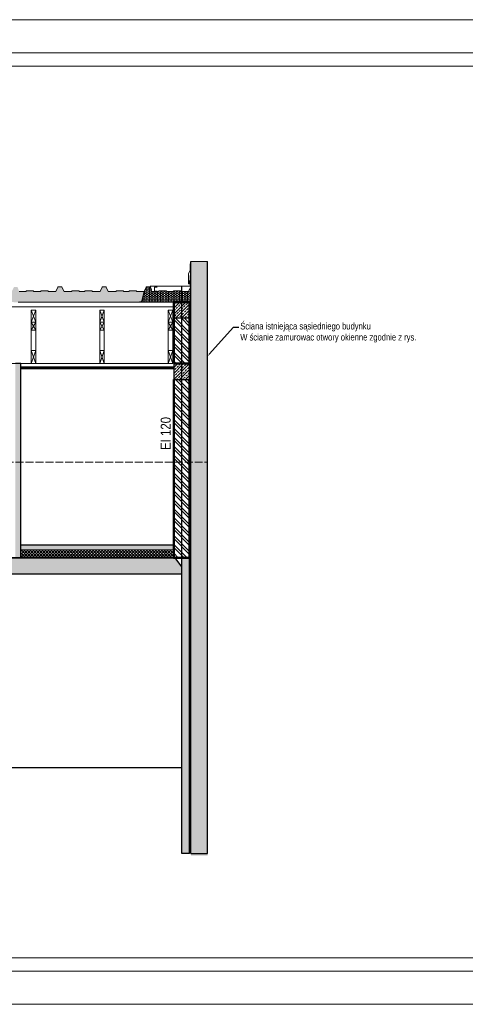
# Model space of a CAD drawing. Header units: millimetres. Extents: x 17147 to 52214, y -18116 to -4632.
# Tile 163 of 186: x 42768 to 43440, y -13916 to -12431. Entities that reach past the tile are written whole.
import ezdxf
from ezdxf import colors
from ezdxf.entities.mleader import LeaderData, LeaderLine
from ezdxf.math import Vec2, Vec3

# ---------------------------------------------------------------- set-up
doc = ezdxf.new("R2010")
doc.units = ezdxf.units.MM
doc.linetypes.add('ACAD_ISO02W100', pattern=[15, 12, -3])
doc.linetypes.add('ACAD_ISO05W100', pattern=[33, 24, -3, 0, -3, 0, -3])
for name, color, linetype, lineweight in [('A-ciekie', 161, 'Continuous', 9), ('A-konstrukcja-drewno', 134, 'Continuous', 20), ('A-konstrukcja-żelbet', 130, 'Continuous', 30), ('A-kreskowanie', 253, 'Continuous', 0), ('A-opis', 130, 'Continuous', 9), ('A-sciana_osłonowa', 152, 'Continuous', 15), ('A_p_poż', 7, 'Continuous', 0), ('A_SCIANA_ISTN', 253, 'Continuous', 25), ('A_SCIANA_PROJ_KONSTRUKCJA', 3, 'Continuous', 50), ('A_SCINAN_PROJ_DZIALOWA', 5, 'Continuous', 30), ('A_w_widoku', 253, 'Continuous', 13), ('elewacja_kolor', 253, 'Continuous', 0)]:
    doc.layers.add(name, color=color, linetype=linetype, lineweight=lineweight)
for name, color, linetype, lineweight, true_color in [('A_CIENKA_WARSTWY', 7, 'Continuous', 15, 0x3a3a92), ('A_SCIANA DO WYBURZENIA', 7, 'ACAD_ISO02W100', 18, 0xf7833b), ('r-ramka', 7, 'Continuous', 0, 0x727169), ('S_KRESKOWANIE_SC_ISTN', 7, 'Continuous', 0, 0x878787)]:
    doc.layers.add(name, color=color, linetype=linetype, lineweight=lineweight, true_color=true_color)
doc.styles.get("Standard").update_dxf_attribs({"font": 'ARIALN.TTF'})

msp = doc.modelspace()

# ---------------------------------------------------------------- hatches: boundary and pattern name
at = {"layer": 'A-kreskowanie', "true_color": 0xe06f1f}
h = msp.add_hatch(dxfattribs=at)
h.set_pattern_fill('HONEY', color=32, scale=0.5)
h.set_pattern_definition([(0, (2797.5111, -579.1227), (2.38125, 1.374815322), [1.5875, -3.175]), (120, (2797.5111, -579.1227), (-2.381249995, 1.37481533), [1.5875, -3.175]), (60, (2797.5111, -579.1227), (5e-09, 2.749630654), [-3.175, 1.5875])])
h.paths.add_polyline_path([(42956, -12840.8), (42944.9, -12840.8), (42943.9, -12839.8), (42933.8, -12839.8), (42932.8, -12840.8), (42929, -12840.8), (42925.2, -12840.8), (42924.2, -12839.8), (42914.1, -12839.8), (42913.1, -12840.8), (42901.9, -12840.8), (42898.8, -12834), (42898.5, -12833.8), (42892.8, -12833.8), (42892.5, -12834), (42889.4, -12840.8), (42878.3, -12840.8), (42877.3, -12839.8), (42867.2, -12839.8), (42866.2, -12840.8), (42862.3, -12840.8), (42858.5, -12840.8), (42857.5, -12839.8), (42847.4, -12839.8), (42846.4, -12840.8), (42835.3, -12840.8), (42832.1, -12834), (42831.9, -12833.8), (42826.2, -12833.8), (42825.9, -12834), (42822.7, -12840.8), (42811.6, -12840.8), (42810.6, -12839.8), (42800.5, -12839.8), (42799.5, -12840.8), (42789.9, -12840.8), (42788.9, -12839.8), (42778.8, -12839.8), (42777.8, -12840.8), (42767.6, -12840.8), (42765.1, -12834), (42764.8, -12833.8), (42759.8, -12833.8), (42759.6, -12834), (42759.3, -12834.6, -0.747137), (42758.9, -12835.5), (42756.3, -12840.9), (42752.1, -12856.8), (42752.8, -12856.8), (42752.8, -12856.6), (42759.5, -12856.6), (42759.5, -12856.8), (42766.1, -12856.8), (42766.1, -12856.6), (42772.8, -12856.6), (42772.8, -12856.8), (42779.5, -12856.8), (42779.5, -12856.6), (42786.1, -12856.6), (42786.1, -12856.8), (42792.8, -12856.8), (42792.8, -12856.6), (42799.5, -12856.6), (42799.5, -12856.8), (42806.1, -12856.8), (42806.1, -12856.6), (42812.8, -12856.6), (42812.8, -12856.8), (42819.5, -12856.8), (42819.5, -12856.6), (42826.1, -12856.6), (42826.1, -12856.8), (42832.8, -12856.8), (42832.8, -12856.6), (42839.5, -12856.6), (42839.5, -12856.8), (42846.1, -12856.8), (42846.1, -12856.6), (42852.8, -12856.6), (42852.8, -12856.8), (42859.5, -12856.8), (42859.5, -12856.6), (42866.1, -12856.6), (42866.1, -12856.8), (42872.8, -12856.8), (42872.8, -12856.6), (42879.5, -12856.6), (42879.5, -12856.8), (42886.1, -12856.8), (42886.1, -12856.6), (42892.8, -12856.6), (42892.8, -12856.8), (42899.5, -12856.8), (42899.5, -12856.6), (42906.1, -12856.6), (42906.1, -12856.8), (42912.8, -12856.8), (42912.8, -12856.6), (42919.5, -12856.6), (42919.5, -12856.8), (42926.1, -12856.8), (42926.1, -12856.6), (42932.8, -12856.6), (42932.8, -12856.8), (42939.5, -12856.8), (42939.5, -12856.6), (42946.1, -12856.6), (42946.1, -12856.8), (42948.8, -12856.8), (42949.4, -12856.4), (42951.7, -12856.4), (42951.9, -12856.2), (42952.4, -12854.4)])
h = msp.add_hatch(dxfattribs=at)
h.set_pattern_fill('HONEY', color=32, scale=0.5)
h.set_pattern_definition([(0, (2997.5111, -579.1227), (2.38125, 1.374815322), [1.5875, -3.175]), (120, (2997.5111, -579.1227), (-2.381249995, 1.37481533), [1.5875, -3.175]), (60, (2997.5111, -579.1227), (5e-09, 2.749630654), [-3.175, 1.5875])])
edge = h.paths.add_edge_path()
edge.add_line((43026.5, -12856.8), (43026.5, -12833.8))
edge.add_line((43026.5, -12833.8), (43026.2, -12833.8))
edge.add_line((43026.2, -12833.8), (43025.9, -12834))
edge.add_line((43025.9, -12834), (43022.7, -12840.8))
edge.add_line((43022.7, -12840.8), (43011.6, -12840.8))
edge.add_line((43011.6, -12840.8), (43010.6, -12839.8))
edge.add_line((43010.6, -12839.8), (43000.5, -12839.8))
edge.add_line((43000.5, -12839.8), (42999.5, -12840.8))
edge.add_line((42999.5, -12840.8), (42989.9, -12840.8))
edge.add_line((42989.9, -12840.8), (42988.9, -12839.8))
edge.add_line((42988.9, -12839.8), (42978.8, -12839.8))
edge.add_line((42978.8, -12839.8), (42977.8, -12840.8))
edge.add_line((42977.8, -12840.8), (42967.6, -12840.8))
edge.add_line((42967.6, -12840.8), (42965.1, -12834))
edge.add_line((42965.1, -12834), (42964.8, -12833.8))
edge.add_line((42964.8, -12833.8), (42959.8, -12833.8))
edge.add_line((42959.8, -12833.8), (42959.6, -12834))
edge.add_line((42959.6, -12834), (42959.3, -12834.6))
edge.add_arc((42958.9, -12835), 0.5, -98.5295, 48.5295, ccw=False)
edge.add_line((42958.9, -12835.5), (42956.3, -12840.9))
edge.add_line((42956.3, -12840.9), (42952.1, -12856.8))
edge.add_line((42952.1, -12856.8), (42952.8, -12856.8))
edge.add_line((42952.8, -12856.8), (42952.8, -12856.6))
edge.add_line((42952.8, -12856.6), (42959.5, -12856.6))
edge.add_line((42959.5, -12856.6), (42959.5, -12856.8))
edge.add_line((42959.5, -12856.8), (42966.1, -12856.8))
edge.add_line((42966.1, -12856.8), (42966.1, -12856.6))
edge.add_line((42966.1, -12856.6), (42972.8, -12856.6))
edge.add_line((42972.8, -12856.6), (42972.8, -12856.8))
edge.add_line((42972.8, -12856.8), (42979.5, -12856.8))
edge.add_line((42979.5, -12856.8), (42979.5, -12856.6))
edge.add_line((42979.5, -12856.6), (42986.1, -12856.6))
edge.add_line((42986.1, -12856.6), (42986.1, -12856.8))
edge.add_line((42986.1, -12856.8), (42992.8, -12856.8))
edge.add_line((42992.8, -12856.8), (42992.8, -12856.6))
edge.add_line((42992.8, -12856.6), (42999.5, -12856.6))
edge.add_line((42999.5, -12856.6), (42999.5, -12856.8))
edge.add_line((42999.5, -12856.8), (43006.1, -12856.8))
edge.add_line((43006.1, -12856.8), (43006.1, -12856.6))
edge.add_line((43006.1, -12856.6), (43012.8, -12856.6))
edge.add_line((43012.8, -12856.6), (43012.8, -12856.8))
edge.add_line((43012.8, -12856.8), (43019.5, -12856.8))
edge.add_line((43019.5, -12856.8), (43019.5, -12856.6))
edge.add_line((43019.5, -12856.6), (43026.1, -12856.6))
edge.add_line((43026.1, -12856.6), (43026.1, -12856.8))
edge.add_line((43026.1, -12856.8), (43026.5, -12856.8))
at = {"layer": 'A-kreskowanie'}
h = msp.add_hatch(dxfattribs=at)
h.set_pattern_fill('DASH', color=256, scale=0.5, angle=45)
h.set_pattern_definition([(45, (8015.4966, 1438), (2e-16, 2.24506403), [1.5875, -1.5875])])
h.paths.add_polyline_path([(43000.5, -13223.5), (42769.9, -13223.5), (42769.9, -13229.5), (43000.5, -13229.5)])
h = msp.add_hatch(dxfattribs=at)
h.set_pattern_fill('ANSI37', color=256, angle=-90)
h.set_pattern_definition([(315, (8015.4966, 1431), (2.24506403, 2.24506403), []), (45, (8015.4966, 1431), (-2.24506403, 2.24506403), [])])
h.paths.add_polyline_path([(43000.5, -13230.5), (42769.9, -13230.5), (42769.9, -13242.5), (43000.5, -13242.5)])
at = {"layer": 'A_SCIANA_PROJ_KONSTRUKCJA', "lineweight": 9, "true_color": 0x2ad533}
h = msp.add_hatch(dxfattribs=at)
h.set_pattern_fill('ANSI33', color=102)
h.paths.add_polyline_path([(43000.5, -12880.6), (43024.5, -12880.6), (43024.5, -12857.6), (43000.5, -12857.6)])
at = {"layer": 'A_SCIANA_PROJ_KONSTRUKCJA', "lineweight": 5, "true_color": 0xeb7500}
h = msp.add_hatch(dxfattribs=at)
h.set_pattern_fill('ANSI32', color=30, angle=-90)
h.set_pattern_definition([(315, (35.902, -47), (6.735192, 6.735192), []), (315, (35.902, -51.49), (6.735192, 6.735192), [])])
h.paths.add_polyline_path([(43024.5, -12880.6), (43000.5, -12880.6), (43000.5, -12949.5), (43024.5, -12949.5)])
at = {"layer": 'A_SCIANA_PROJ_KONSTRUKCJA', "lineweight": 9, "true_color": 0x2ad533}
h = msp.add_hatch(dxfattribs=at)
h.set_pattern_fill('ANSI33', color=102)
h.paths.add_polyline_path([(43000.5, -12973.5), (43024.5, -12973.5), (43024.5, -12950.5), (43000.5, -12950.5)])
at = {"layer": 'A_SCIANA_PROJ_KONSTRUKCJA', "lineweight": 5, "true_color": 0xeb7500}
h = msp.add_hatch(dxfattribs=at)
h.set_pattern_fill('ANSI32', color=30, angle=-90)
h.set_pattern_definition([(315, (35.902, -54), (6.735192, 6.735192), []), (315, (35.902, -58.49), (6.735192, 6.735192), [])])
h.paths.add_polyline_path([(43024.5, -12973.5), (43000.5, -12973.5), (43000.5, -13242.5), (43024.5, -13242.5)])
at = {"layer": 'A_SCINAN_PROJ_DZIALOWA', "lineweight": 9, "true_color": 0x27773c, "transparency": 33554610}
h = msp.add_hatch(dxfattribs=at)
h.set_pattern_fill('GAZOBETON S100 ISO 1J', color=97, pattern_type=2)
h.set_pattern_definition([(15, (-1.139, -4.25), (3.882286, 14.4888864), [1.46647, -13.53353]), (15, (0.657, -2.453), (3.882286, 14.4888864), [1.46647, -13.53353]), (15, (-1.796, -1.796), (3.882286, 14.4888864), [1.46647, -13.53353]), (15, (0, 0), (3.882286, 14.4888864), [1.46647, -13.53353]), (15, (-2.453, 0.657), (3.882286, 14.4888864), [1.46647, -13.53353]), (75, (-2.833, -0.759), (-10.6066007, 10.6066014), [1.46647, -13.53353]), (75, (-2.176, -3.213), (-10.6066007, 10.6066014), [1.46647, -13.53353]), (75, (-0.38, -1.417), (-10.6066007, 10.6066014), [1.46647, -13.53353]), (75, (0.278, -3.87), (-10.6066007, 10.6066014), [1.46647, -13.53353]), (75, (2.074, -2.074), (-10.6066007, 10.6066014), [1.46647, -13.53353]), (315, (-2.176, -3.213), (14.4888866, 3.882285), [1.46647, -13.53353]), (315, (-2.833, -0.759), (14.4888866, 3.882285), [1.46647, -13.53353]), (315, (-0.38, -1.417), (14.4888866, 3.882285), [1.46647, -13.53353]), (315, (1.417, 0.38), (14.4888866, 3.882285), [1.46647, -13.53353]), (315, (-1.037, 1.037), (14.4888866, 3.882285), [1.46647, -13.53353]), (45, (0, 0), (4e-16, 4.49012806), [3.175, -3.175])])
h.paths.add_polyline_path([(42769.9, -12949.5), (42761.9, -12949.5), (42761.9, -13242.5), (42769.9, -13242.5)])
at = {"layer": 'S_KRESKOWANIE_SC_ISTN', "transparency": 33554559}
h = msp.add_hatch(color=256, dxfattribs=at)
h.dxf.hatch_style = 1
h.paths.add_polyline_path([(43051.5, -12795.3), (43026.5, -12795.3), (43026.5, -13691.5), (43051.5, -13691.5)])
h = msp.add_hatch(color=256, dxfattribs=at)
h.dxf.hatch_style = 1
h.paths.add_polyline_path([(43012.5, -13255.7), (43002.5, -13242.5), (43000.5, -13242.5), (42769.9, -13242.5), (41343.1, -13242.5), (41333.1, -13255.7), (41333.1, -13266.5), (42159.5, -13266.5), (42159.5, -13356.5), (42184.5, -13356.5), (42184.5, -13266.5), (43012.5, -13266.5)])
h = msp.add_hatch(color=256, dxfattribs=at)
h.dxf.hatch_style = 1
h.paths.add_polyline_path([(43024.5, -13242.5), (43012.5, -13242.5), (43012.5, -13277.5), (43012.5, -13688.5), (43024.5, -13688.5)])

# ---------------------------------------------------------------- linework, layer by layer
at = {"layer": 'A-ciekie'}
for points in [[(43025.5, -12798.9), (43025.5, -12808.4), (43022.9, -12814), (43022.9, -12829.2), (43024.3, -12829.2), (43024.3, -12823.9)], [(42965.2, -12832.8), (43025.5, -12832.8), (43025.5, -12816.4)], [(42975.8, -12833.9), (42971.3, -12833.9), (42971.3, -12840), (42975.7, -12840)]]:
    msp.add_lwpolyline(points, dxfattribs=at)
at = {"layer": 'A-konstrukcja-drewno', "lineweight": 9}
for points in [[(42785.8, -12868.6), (42792.8, -12868.6), (42792.8, -12898.9), (42785.8, -12898.9)], [(42888.9, -12868.6), (42895.9, -12868.6), (42895.9, -12898.9), (42888.9, -12898.9)], [(42992, -12868.6), (42999, -12868.6), (42999, -12898.9), (42992, -12898.9)], [(42785.8, -12929.5), (42792.8, -12929.5), (42792.8, -12949.5), (42785.8, -12949.5)], [(42888.9, -12929.5), (42895.9, -12929.5), (42895.9, -12949.5), (42888.9, -12949.5)], [(42992, -12929.5), (42999, -12929.5), (42999, -12949.5), (42992, -12949.5)]]:
    msp.add_lwpolyline(points, close=True, dxfattribs=at)
for points in [[(42792.8, -12868.6), (42785.8, -12886.7)], [(42792.8, -12886.7), (42785.8, -12868.6)], [(42895.9, -12868.6), (42888.9, -12886.7)], [(42895.9, -12886.7), (42888.9, -12868.6)], [(42999, -12868.6), (42992, -12886.7)], [(42999, -12886.7), (42992, -12868.6)], [(42785.8, -12886.7), (42792.8, -12886.7)], [(42792.8, -12886.7), (42785.8, -12898.9)], [(42792.8, -12898.9), (42785.8, -12886.7)], [(42888.9, -12886.7), (42895.9, -12886.7)], [(42895.9, -12886.7), (42888.9, -12898.9)], [(42895.9, -12898.9), (42888.9, -12886.7)], [(42992, -12886.7), (42999, -12886.7)], [(42999, -12886.7), (42992, -12898.9)], [(42999, -12898.9), (42992, -12886.7)], [(42792.8, -12929.5), (42785.8, -12949.5)], [(42792.8, -12949.5), (42785.8, -12929.5)], [(42895.9, -12929.5), (42888.9, -12949.5)], [(42895.9, -12949.5), (42888.9, -12929.5)], [(42999, -12929.5), (42992, -12949.5)], [(42999, -12949.5), (42992, -12929.5)]]:
    msp.add_lwpolyline(points, dxfattribs=at)
at = {"layer": 'A-konstrukcja-żelbet', "lineweight": 30}
for points in [[(43000.5, -12880.6), (43024.5, -12880.6), (43024.5, -12856.6), (43000.5, -12856.6)], [(43000.5, -12973.5), (43024.5, -12973.5), (43024.5, -12949.5), (43000.5, -12949.5)]]:
    msp.add_lwpolyline(points, close=True, dxfattribs=at)
at = {"layer": 'A-sciana_osłonowa'}
for p, q in [((42956.3, -12840.9), (42952.1, -12856.8)), ((42956, -12840.8), (42952.4, -12854.4))]:
    msp.add_line(p, q, dxfattribs=at)
for points in [[(42966.8, -12837.8), (42965.5, -12834), (42965.2, -12833.8), (42959.5, -12833.8), (42959.2, -12834), (42956, -12840.8), (42944.9, -12840.8), (42943.9, -12839.8), (42933.8, -12839.8), (42932.8, -12840.8), (42929, -12840.8), (42925.2, -12840.8), (42924.2, -12839.8), (42914.1, -12839.8), (42913.1, -12840.8), (42901.9, -12840.8), (42898.8, -12834), (42898.5, -12833.8), (42892.8, -12833.8), (42892.5, -12834), (42889.4, -12840.8), (42878.3, -12840.8), (42877.3, -12839.8), (42867.2, -12839.8), (42866.2, -12840.8), (42862.3, -12840.8), (42858.5, -12840.8), (42857.5, -12839.8), (42847.4, -12839.8), (42846.4, -12840.8), (42835.3, -12840.8), (42832.1, -12834), (42831.9, -12833.8), (42826.2, -12833.8), (42825.9, -12834), (42822.7, -12840.8), (42811.6, -12840.8), (42810.6, -12839.8), (42800.5, -12839.8), (42799.5, -12840.8), (42789.9, -12840.8), (42788.9, -12839.8), (42778.8, -12839.8), (42777.8, -12840.8), (42767.6, -12840.8)], [(42766.1, -12856.6), (42772.8, -12856.6), (42772.8, -12856.8), (42779.5, -12856.8), (42779.5, -12856.6), (42786.1, -12856.6), (42786.1, -12856.8), (42792.8, -12856.8), (42792.8, -12856.6), (42799.5, -12856.6), (42799.5, -12856.8), (42806.1, -12856.8), (42806.1, -12856.6), (42812.8, -12856.6), (42812.8, -12856.8), (42819.5, -12856.8), (42819.5, -12856.6), (42826.1, -12856.6), (42826.1, -12856.8), (42832.8, -12856.8), (42832.8, -12856.6), (42839.5, -12856.6), (42839.5, -12856.8), (42846.1, -12856.8), (42846.1, -12856.6), (42852.8, -12856.6), (42852.8, -12856.8), (42859.5, -12856.8), (42859.5, -12856.6), (42866.1, -12856.6), (42866.1, -12856.8), (42872.8, -12856.8), (42872.8, -12856.6), (42879.5, -12856.6), (42879.5, -12856.8), (42886.1, -12856.8), (42886.1, -12856.6), (42892.8, -12856.6), (42892.8, -12856.8), (42899.5, -12856.8), (42899.5, -12856.6), (42906.1, -12856.6), (42906.1, -12856.8), (42912.8, -12856.8), (42912.8, -12856.6), (42919.5, -12856.6), (42919.5, -12856.8), (42926.1, -12856.8), (42926.1, -12856.6), (42932.8, -12856.6), (42932.8, -12856.8), (42939.5, -12856.8), (42939.5, -12856.6), (42946.1, -12856.6), (42946.1, -12856.8), (42948.8, -12856.8), (42949.4, -12856.4), (42951.7, -12856.4), (42951.9, -12856.2), (42952.4, -12854.4), (42952.2, -12854.4), (42951.9, -12855.3)], [(42766.1, -12856.6), (42772.8, -12856.6), (42772.8, -12856.8), (42779.5, -12856.8), (42779.5, -12856.6), (42786.1, -12856.6), (42786.1, -12856.8), (42792.8, -12856.8), (42792.8, -12856.6), (42799.5, -12856.6), (42799.5, -12856.8), (42806.1, -12856.8), (42806.1, -12856.6), (42812.8, -12856.6), (42812.8, -12856.8), (42819.5, -12856.8), (42819.5, -12856.6), (42826.1, -12856.6), (42826.1, -12856.8), (42832.8, -12856.8), (42832.8, -12856.6), (42839.5, -12856.6), (42839.5, -12856.8), (42846.1, -12856.8), (42846.1, -12856.6), (42852.8, -12856.6), (42852.8, -12856.8), (42859.5, -12856.8), (42859.5, -12856.6), (42866.1, -12856.6), (42866.1, -12856.8), (42872.8, -12856.8), (42872.8, -12856.6), (42879.5, -12856.6), (42879.5, -12856.8), (42886.1, -12856.8), (42886.1, -12856.6), (42892.8, -12856.6), (42892.8, -12856.8), (42899.5, -12856.8), (42899.5, -12856.6), (42906.1, -12856.6), (42906.1, -12856.8), (42912.8, -12856.8), (42912.8, -12856.6), (42919.5, -12856.6), (42919.5, -12856.8), (42926.1, -12856.8), (42926.1, -12856.6), (42932.8, -12856.6), (42932.8, -12856.8), (42939.5, -12856.8), (42939.5, -12856.6), (42946.1, -12856.6), (42946.1, -12856.8), (42948.8, -12856.8), (42949.4, -12856.4), (42951.7, -12856.4), (42951.9, -12856.2), (42952.4, -12854.4), (42952.2, -12854.4), (42951.9, -12855.3)], [(42949.8, -12856.4), (42950.4, -12856.8), (42952.8, -12856.8), (42952.8, -12856.8), (42952.8, -12856.6), (42959.5, -12856.6), (42959.5, -12856.8), (42966.1, -12856.8), (42966.1, -12856.6), (42972.8, -12856.6), (42972.8, -12856.8), (42979.5, -12856.8), (42979.5, -12856.6), (42986.1, -12856.6), (42986.1, -12856.8), (42992.8, -12856.8), (42992.8, -12856.6), (42999.5, -12856.6), (42999.5, -12856.8), (43006.1, -12856.8), (43006.1, -12856.6), (43012.8, -12856.6), (43012.8, -12856.8), (43019.5, -12856.8), (43019.5, -12856.6), (43026.1, -12856.6), (43026.1, -12856.8), (43026.5, -12856.8)]]:
    msp.add_lwpolyline(points, dxfattribs=at)
msp.add_lwpolyline([(43026.5, -12833.8), (43026.2, -12833.8), (43025.9, -12834), (43022.7, -12840.8), (43011.6, -12840.8), (43010.6, -12839.8), (43000.5, -12839.8), (42999.5, -12840.8), (42989.9, -12840.8), (42988.9, -12839.8), (42978.8, -12839.8), (42977.8, -12840.8), (42967.6, -12840.8), (42965.1, -12834), (42964.8, -12833.8), (42959.8, -12833.8), (42959.6, -12834), (42959.3, -12834.6, -0.747137), (42958.9, -12835.5), (42956.3, -12840.9)], format="xyb", dxfattribs=at)
at = {"layer": 'A_CIENKA_WARSTWY'}
for points in [[(41352.1, -12949.5), (42995.5, -12949.5)], [(42769.9, -12954.5), (43000.5, -12954.5)], [(42769.9, -12956), (43000.5, -12956)], [(42769.9, -12957.5), (43000.5, -12957.5)], [(42769.9, -13222.5), (43000.5, -13222.5)], [(42769.9, -13223.5), (43000.5, -13223.5)], [(42769.9, -13230.5), (43000.5, -13230.5)], [(42769.9, -13239.5), (43000.5, -13239.5)], [(42769.9, -13242.5), (43012.5, -13242.5)]]:
    msp.add_lwpolyline(points, dxfattribs=at)
at = {"layer": 'A_p_poż', "color": 1, "linetype": 'ACAD_ISO05W100', "const_width": 2}
msp.add_lwpolyline([(43012.5, -13242.5), (43012.5, -12832.8)], dxfattribs=at)
at = {"layer": 'A_SCIANA DO WYBURZENIA', "transparency": 33554687}
msp.add_lwpolyline([(41314.1, -13222.5), (41314.1, -13068.2), (41352.1, -13068.2), (41352.1, -13098.2), (43051.5, -13098.2)], dxfattribs=at)
at = {"layer": 'A_SCIANA_ISTN'}
for points in [[(43026.5, -13688.5), (43026.5, -12795.3)], [(43051.5, -13688.5), (43051.5, -12795.3)], [(43016.1, -13242.5), (41314.1, -13242.5), (41314.1, -13563.5)], [(41339.5, -13242.5), (43012.5, -13242.5)], [(43012.5, -13266.5), (43012.5, -13255.7), (43002.5, -13242.5)], [(43012.5, -13280.5), (43012.5, -13242.5), (43024.5, -13242.5)], [(43024.5, -13688.5), (43024.5, -13242.5)], [(42184.5, -13266.5), (43012.5, -13266.5)], [(43012.5, -13688.5), (43012.5, -13280.5)], [(42183.4, -13558.5), (43012.5, -13558.5)], [(43024.5, -13688.5), (43012.5, -13688.5)], [(43026.5, -13688.5), (43051.5, -13688.5)]]:
    msp.add_lwpolyline(points, dxfattribs=at)
at = {"layer": 'A_SCIANA_PROJ_KONSTRUKCJA'}
msp.add_lwpolyline([(43000.5, -12949.5), (43024.5, -12949.5), (43024.5, -12856.6), (43000.5, -12856.6)], close=True, dxfattribs=at)
for points in [[(43024.5, -13242.5), (43000.5, -13242.5), (43000.5, -12973.5)], [(43024.5, -13242.5), (43024.5, -12973.5)]]:
    msp.add_lwpolyline(points, dxfattribs=at)
at = {"layer": 'A_SCINAN_PROJ_DZIALOWA', "lineweight": 9}
msp.add_lwpolyline([(43051.5, -12795.3), (43026.5, -12795.3)], dxfattribs=at)
at = {"layer": 'A_SCINAN_PROJ_DZIALOWA'}
for points in [[(42769.9, -12949.5), (42761.9, -12949.5)], [(42769.9, -13242.5), (42769.9, -12949.5)]]:
    msp.add_lwpolyline(points, dxfattribs=at)
at = {"layer": 'A_w_widoku', "lineweight": 9}
for points in [[(42792.8, -12898.9), (42785.8, -12898.9), (42785.8, -12929.5), (42792.8, -12929.5)], [(42895.9, -12898.9), (42888.9, -12898.9), (42888.9, -12929.5), (42895.9, -12929.5)], [(42999, -12898.9), (42992, -12898.9), (42992, -12929.5), (42999, -12929.5)]]:
    msp.add_lwpolyline(points, close=True, dxfattribs=at)
at = {"layer": 'elewacja_kolor'}
msp.add_lwpolyline([(41348.5, -12863.9), (43000.5, -12863.9)], dxfattribs=at)
at = {"layer": 'r-ramka'}
for points in [[(43923.8, -13915.7), (43923.8, -12430.7), (39215.1, -12430.7), (39215.1, -13915.7)], [(43873.8, -13865.7), (43873.8, -12480.7), (39265.1, -12480.7), (39265.1, -13865.7), (43873.8, -13865.7), (43873.8, -12480.7)], [(43853.8, -13845.7), (43853.8, -12500.7), (39285.1, -12500.7), (39285.1, -13845.7), (43853.8, -13845.7), (43853.8, -12500.7)], [(43923.8, -13915.7), (39215.1, -13915.7)]]:
    msp.add_lwpolyline(points, dxfattribs=at)

# ---------------------------------------------------------------- texts
at = {"layer": 'A_p_poż', "color": 1, "linetype": 'ACAD_ISO05W100', "insert": (42980.9, -13079.6), "char_height": 15, "attachment_point": 1, "rotation": 90}
msp.add_mtext_dynamic_manual_height_columns('EI 120', width=119.273, gutter_width=12.5, heights=[0], dxfattribs=at)

# ---------------------------------------------------------------- leaders
at = {"layer": 'A-opis'}
ml = msp.add_multileader_mtext('Standard', dxfattribs=at)
ml.set_content('Ściana istniejąca sąsiedniego budynku\\PW ścianie zamurowac otwory okienne zgodnie z rys.', color=256)
ml.set_leader_properties()
ml.build(insert=Vec2(0, 0))
ctx = ml.context
ctx.base_point, ctx.char_height, ctx.plane_origin = Vec3(43098.8, -12894.4), 10, Vec3(43051.5, -12894.4)
notes = []
notes.append((ctx, [(0, (1, 1, 0), (43090.8, -12894.4), (1, 0), 8, [(0, [(43051.5, -12938.4)], 0, [])])]))
ctx.mtext.insert, ctx.mtext.flow_direction = Vec3(43100.8, -12887.9), 5
for ctx, leaders in notes:
    for number, flags, end, landing, length, lines in leaders:
        leader = LeaderData()
        leader.index, (leader.has_last_leader_line, leader.has_dogleg_vector, leader.attachment_direction) = number, flags
        leader.last_leader_point, leader.dogleg_vector, leader.dogleg_length = Vec3(end), Vec3(landing), length
        for number, points, colour, breaks in lines:
            line = LeaderLine()
            line.index, line.vertices, line.color, line.breaks = number, Vec3.list(points), colors.encode_raw_color(colour), breaks
            leader.lines.append(line)
        ctx.leaders.append(leader)

doc.saveas('drawing.dxf')
